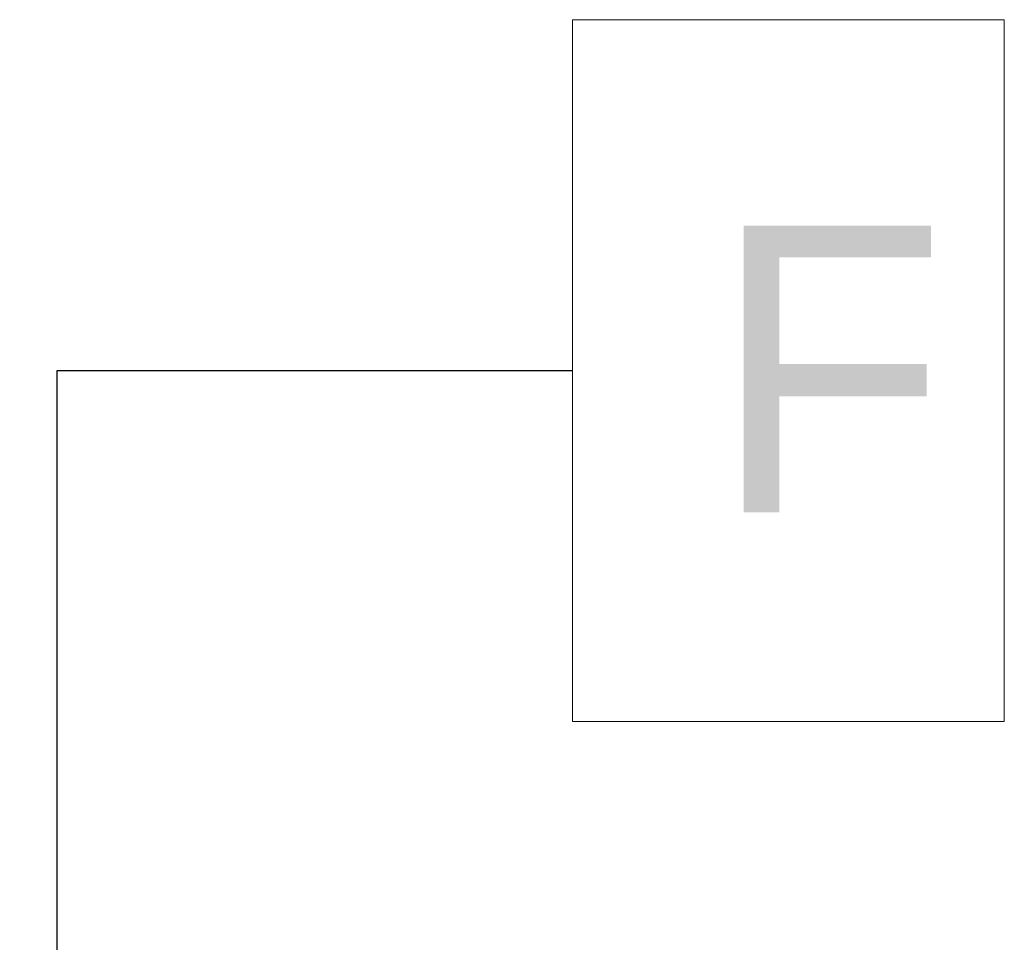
# Model space of a CAD drawing. Extents: x -366324 to -207045, y 68808 to 138616.
# Tile 18 of 170: x -341033 to -339831, y 82348 to 83474. Entities that reach past the tile are written whole.
import ezdxf

# ---------------------------------------------------------------- set-up
doc = ezdxf.new("R2010")
doc.units = 0
doc.header["$MEASUREMENT"] = 0
doc.layers.add('A-Opisy_Nr_Pióra__21', color=7, linetype='Continuous', lineweight=9)
doc.styles.add('GENERATED_STYLE_3', font='txt')
doc.dimstyles.new('GENERATED_STYLE__7', dxfattribs={"dimtxt": 0.18, "dimasz": 182.4, "dimexe": 0.18, "dimexo": 0.0625, "dimgap": 0.09, "dimtad": 0, "dimtih": 1, "dimtoh": 1, "dimdec": 4, "dimzin": 0, "dimdsep": 46, "dimcen": 0.09, "dimadec": 0, "dimazin": 0, "dimtfac": 1, "dimtdec": 4, "dimtmove": 0, "dimatfit": 3, "dimldrblk": 'ARROWHEAD_11', "dimfxl": 0, "dimtolj": 1, "dimtzin": 0, "dimarcsym": 0})

# ---------------------------------------------------------------- blocks, each defined once
blk = doc.blocks.new('ARROWHEAD_11')
at = {"color": 0, "linetype": 'Continuous', "lineweight": 0}
blk.add_line((0, 0), (-1, 0), dxfattribs=at)
at = {"color": 0, "linetype": 'Continuous', "lineweight": 0, "const_width": 0.25, "flags": 128}
blk.add_lwpolyline([(-0.125, 0, 1), (0.125, 0, 1)], format="xyb", close=True, dxfattribs=at)

msp = doc.modelspace()

# ---------------------------------------------------------------- linework, layer by layer
at = {"layer": 'A-Opisy_Nr_Pióra__21', "linetype": 'Continuous', "flags": 128}
msp.add_lwpolyline([(-340357.7, 83473.8), (-339830.7, 83473.8), (-339830.7, 82617.4), (-340357.7, 82617.4)], close=True, dxfattribs=at)

# ---------------------------------------------------------------- texts
at = {"layer": 'A-Opisy_Nr_Pióra__21', "linetype": 'Continuous', "insert": (-340187.3, 83047.5), "char_height": 350, "width": 247.059, "attachment_point": 4, "style": 'GENERATED_STYLE_3'}
msp.add_mtext('{F}', dxfattribs=at)

# ---------------------------------------------------------------- leaders
at = {"layer": 'A-Opisy_Nr_Pióra__21', "linetype": 'Continuous', "annotation_type": 0, "has_hookline": 1, "hookline_direction": 1, "text_width": 216.7}
msp.add_leader([(-340987.3, 81685.6), (-340987.3, 83045.6), (-340357.7, 83045.6)], dimstyle='GENERATED_STYLE__7', dxfattribs=at)

doc.saveas('drawing.dxf')
